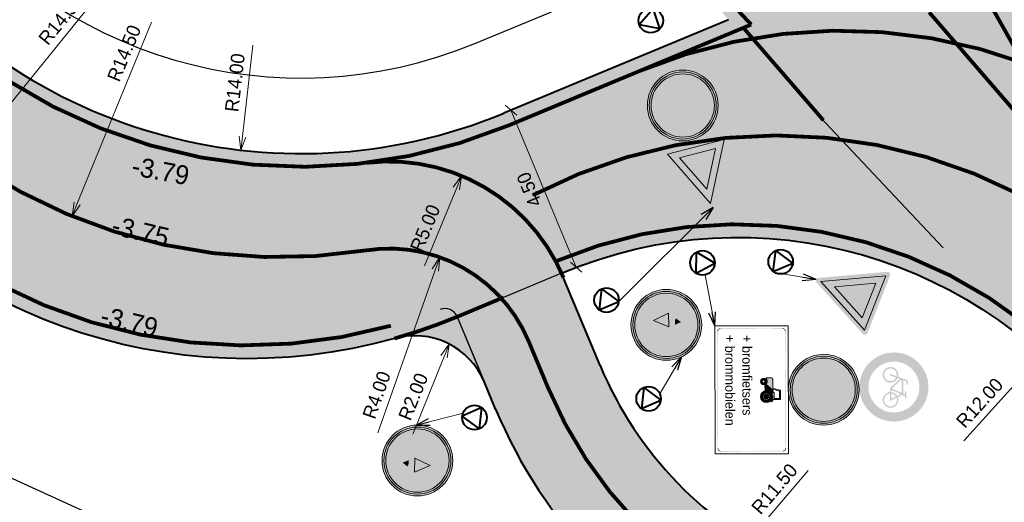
# Model space of a CAD drawing. Header units: metres. Extents: x 148316 to 148653, y 486436 to 486744.
# Tile 21 of 110: x 148431 to 148457, y 486532 to 486544. Entities that reach past the tile are written whole.
import ezdxf

# ---------------------------------------------------------------- set-up
doc = ezdxf.new("R2010")
doc.units = ezdxf.units.M
doc.header["$MEASUREMENT"] = 0
for name, pattern in [('0.30-2.70 (0.10)', [3, 0.3, -2.7]), ('1-1 (0.10)', [2, 1, -1]), ('assen', [2.5, 2, -0.5])]:
    doc.linetypes.add(name, pattern=pattern)
doc.layers.get('Defpoints').update_dxf_attribs({"color": 253, "lineweight": 13})
for name, color, linetype, lineweight in [('BWR-alg-assenplan', 92, 'assen', 30), ('BWR-nieuw-belijning-030-270 streep dik 100', 51, '0.30-2.70 (0.10)', 0), ('BWR-nieuw-belijning-1-1 streep dik 100', 51, '1-1 (0.10)', 0), ('BWR-nieuw-belijning-haaietanden-050-050', 51, 'Continuous', 0), ('BWR-nieuw-belijning-kantstreep dik 100', 51, 'Continuous', 0), ('BWR-nieuw-straatmeubilair', 7, 'Continuous', 40), ('Level 1', 7, 'Continuous', 0), ('N-WE-VW-VERKEERSTEKEN_BORD_B-S-100', 7, 'Continuous', 30), ('N-WE-VW-VERKEERSTEKEN_BORD_D-S-100', 7, 'Continuous', 30), ('N-WE-VW-VERKEERSTEKEN_BORD_G-S-100', 7, 'Continuous', 30), ('N-WE-VW-VERKEERSTEKEN_BORD_ONDERBORD-S-100', 7, 'Continuous', 30), ('WVB-dim-terr-maatvoering 018', 7, 'Continuous', 13), ('WVB-pen-dik 025', 1, 'Continuous', 30), ('WVB-pen-dik 035', 1, 'Continuous', 40), ('WVB-raster-20%', 254, 'Continuous', 30), ('WVB-tekst-dik 025', 1, 'Continuous', 30)]:
    doc.layers.add(name, color=color, linetype=linetype, lineweight=lineweight)
doc.layers.add('BWR-alg-raster boundary', color=151, linetype='Continuous', lineweight=13, plot=False)
doc.styles.add('1 200   0.18', font='WORKING.shx', dxfattribs={"height": 0.36})
doc.styles.add('1 200   0.25', font='WORKING.shx', dxfattribs={"height": 0.5})
doc.styles.add('1 500   0.25', font='WORKING.shx', dxfattribs={"height": 1.25})
doc.dimstyles.new('Note 1 200', dxfattribs={"dimtxt": 0.36, "dimasz": 0.36, "dimexe": 0.18, "dimexo": 0.0625, "dimgap": 0.18, "dimtad": 1, "dimzin": 0, "dimdsep": 46, "dimtxsty": '1 200   0.18', "dimblk": 'TerminatorOpen_0.5', "dimcen": 0, "dimclrd": 256, "dimclre": 256, "dimclrt": 1, "dimazin": 0, "dimtfac": 1, "dimtdec": 0, "dimtmove": 1, "dimatfit": 1, "dimldrblk": 'TerminatorOpen_0.5', "dimfxl": 0.18, "dimfxlon": 1, "dimfrac": 2, "dimtolj": 1, "dimtzin": 0, "dimlwd": -1, "dimlwe": -1, "dimarcsym": 0})
doc.dimstyles.new('TER 1 200', dxfattribs={"dimtxt": 0.36, "dimasz": 0.36, "dimexe": 0.18, "dimexo": 0.0625, "dimgap": 0.18, "dimtad": 1, "dimzin": 0, "dimdsep": 46, "dimtxsty": '1 200   0.18', "dimblk": 'TerminatorOpen_0.5', "dimcen": 0, "dimse1": 1, "dimse2": 1, "dimclrd": 256, "dimclre": 256, "dimclrt": 7, "dimazin": 0, "dimtfac": 1, "dimtdec": 0, "dimtmove": 1, "dimatfit": 1, "dimldrblk": 'TerminatorOpen_0.5', "dimfxl": 0.18, "dimfxlon": 1, "dimfrac": 2, "dimtolj": 1, "dimtzin": 0, "dimlwd": -1, "dimlwe": -1, "dimarcsym": 0})

# ---------------------------------------------------------------- blocks, each defined once
blk = doc.blocks.new('N-SVW-VERKEERSTEKEN_BORD_B06-SO')
at = {"linetype": 'Continuous', "true_color": 0xff0000}
for points in [[(-35.3, 31.3), (-2.7, -34, 0.284079), (0, -35.6), (0, -33.6, -0.284079), (-0.9, -33.1), (-33.5, 32.2, -0.557537), (-32.6, 33.6), (0, 33.6), (0, 35.6), (-32.6, 35.6, 0.557537)], [(0, -30.4), (-31, 31.6), (0, 31.6), (0, 24.6), (-19.7, 24.6), (0, -14.8)], [(0, -30.4), (0, -14.8), (19.7, 24.6), (0, 24.6), (0, 31.6), (31, 31.6)]]:
    blk.add_hatch(color=1, dxfattribs=at).paths.add_polyline_path(points)
at = {"linetype": 'Continuous'}
for points in [[(-0.9, -33.1, 0.284079), (0, -33.6), (0, -30.4), (-31, 31.6), (0, 31.6), (0, 33.6), (-32.6, 33.6, 0.557537), (-33.5, 32.2)], [(0, -30.4), (0, -33.6, 0.284079), (0.9, -33.1), (33.5, 32.2, 0.557537), (32.6, 33.6), (0, 33.6), (0, 31.6), (31, 31.6)], [(0, -14.8), (-19.7, 24.6), (19.7, 24.6)]]:
    blk.add_hatch(color=7, dxfattribs=at).paths.add_polyline_path(points)
at = {"linetype": 'Continuous', "true_color": 0xff0000, "extrusion": (0, 0, -1)}
blk.add_hatch(color=1, dxfattribs=at).paths.add_polyline_path([(0, 33.6), (-32.6, 33.6, 0.557537), (-33.5, 32.2), (-0.9, -33.1, 0.284079), (0, -33.6), (0, -35.6, -0.284079), (-2.7, -34), (-35.3, 31.3, -0.557537), (-32.6, 35.6), (0, 35.6)])
at = {"color": 7, "lineweight": 0}
for points in [[(-31, 31.6), (0, -30.4), (31, 31.6)], [(-19.7, 24.6), (0, -14.8), (19.7, 24.6)]]:
    blk.add_3dface(points, dxfattribs=at)
blk = doc.blocks.new('N-SVW-VERKEERSTEKEN_BORD_G11-SO_1')
at = {"linetype": 'Continuous', "true_color": 0x007dc8}
h = blk.add_hatch(color=152, dxfattribs=at)
edge = h.paths.add_edge_path()
edge.add_arc((0, 0), 33.5, 0, 360)
h.paths.add_polyline_path([(6.2, -6.2), (1.2, -6.2), (-11.4, 7.7), (-12.5, 4.5, -0.427471), (-7.8, -10.1, -0.4733), (-23.8, -13.2, -0.794265), (-14.5, 5.3), (-10.8, 16.1, -0.334348), (-7.2, 18.8), (-4, 18.8), (-4, 16.6), (-6.8, 16.6, 0.345861), (-8.5, 15.5), (-9.8, 12.2), (8.5, 12.2), (9.5, 14.4), (6.4, 14.4, -1), (6.4, 16.6), (14.5, 16.6), (14.5, 14.4), (11.9, 14.4), (10.2, 10.5), (13.1, 4.8, -0.318009), (25, 1.7, -0.476174), (21.9, -14.4, -0.529348)], flags=16)
for points in [[(33.6, 11.5), (35.5, 12.2, 0.577878), (-28.3, 24.6), (-26.8, 23.3, -0.577878)], [(-26.8, 23.3), (-28.3, 24.6, 0.180494), (-37.5, 0, 0.414214), (0, -37.5), (0, -35.5, -0.414214), (-35.5, 0, -0.180494)], [(37.5, 0, 0.083022), (35.5, 12.2), (33.6, 11.5, -0.083022), (35.5, 0, -0.414214), (0, -35.5), (0, -37.5, 0.414214)], [(-13.3, 2.4), (-16, -5.4, -1.053204), (-18.1, -4.7), (-15.3, 3.1, 0.479903), (-25.4, -5, 0.632638), (-11.7, -11.5, 0.542254)], [(1.5, -3.2), (-10.4, 10), (7.5, 10)], [(11.1, 3.9), (9, 8), (3.5, -3.9), (6.2, -3.9, -0.234167)], [(25.1, -6.3, 0.564261), (14.1, 2.8), (17.9, -4.6, -0.566151), (17, -6.2), (8.5, -6.2, 0.350134), (16, -13.4, 0.396488)], [(12.2, 1.8, 0.216058), (8.5, -3.9), (15.2, -3.9)]]:
    blk.add_hatch(color=152, dxfattribs=at).paths.add_polyline_path(points)
at = {"linetype": 'Continuous'}
for points in [[(-26.8, 23.3), (-25.3, 21.9, -0.577878), (31.7, 10.9), (33.6, 11.5, 0.577878)], [(33.6, 11.5), (31.7, 10.9, -0.083022), (33.5, 0, -0.414214), (0, -33.5), (0, -35.5, 0.414214), (35.5, 0, 0.083022)]]:
    blk.add_hatch(color=7, dxfattribs=at).paths.add_polyline_path(points)
at = {"linetype": 'Continuous', "extrusion": (0, 0, -1)}
blk.add_hatch(color=7, dxfattribs=at).paths.add_polyline_path([(33.5, 0, 0.180494), (25.3, 21.9), (26.8, 23.3, -0.180494), (35.5, 0, -0.414214), (0, -35.5), (0, -33.5, 0.414214)])
h = blk.add_hatch(color=7, dxfattribs=at)
h.paths.add_polyline_path([(-13.1, 4.8), (-10.2, 10.5), (-11.9, 14.4), (-14.5, 14.4), (-14.5, 16.6), (-6.4, 16.6, -1), (-6.4, 14.4), (-9.5, 14.4), (-8.5, 12.2), (9.8, 12.2), (8.5, 15.5, 0.345861), (6.8, 16.6), (4, 16.6), (4, 18.8), (7.2, 18.8, -0.334348), (10.8, 16.1), (14.5, 5.3, -0.794265), (23.8, -13.2, -0.4733), (7.8, -10.1, -0.427471), (12.5, 4.5), (11.4, 7.7), (-1.2, -6.2), (-6.2, -6.2, -0.529348), (-21.9, -14.4, -0.476174), (-25, 1.7, -0.318009)])
h.paths.add_polyline_path([(-1.5, -3.2), (-7.5, 10), (10.4, 10)], flags=16)
h.paths.add_polyline_path([(13.3, 2.4, 0.542254), (11.7, -11.5, 0.632638), (25.4, -5, 0.479903), (15.3, 3.1), (18.1, -4.7, -1.053204), (16, -5.4)], flags=16)
h.paths.add_polyline_path([(-6.2, -3.9), (-3.5, -3.9), (-9, 8), (-11.1, 3.9, -0.234167)], flags=16)
h.paths.add_polyline_path([(-12.2, 1.8), (-15.2, -3.9), (-8.5, -3.9, 0.216058)], flags=16)
h.paths.add_polyline_path([(-8.5, -6.2), (-17, -6.2, -0.566151), (-17.9, -4.6), (-14.1, 2.8, 0.564261), (-25.1, -6.3, 0.396488), (-16, -13.4, 0.350134)], flags=16)
at = {"color": 152, "lineweight": 0, "true_color": 0x007dc8}
blk.add_circle((0, 0), 37.5, dxfattribs=at)
at = {"color": 7, "lineweight": 0}
for radius in [35.5, 33.5]:
    blk.add_circle((0, 0), radius, dxfattribs=at)
blk.add_3dface([(7.5, 10), (-10.4, 10), (1.5, -3.2)], dxfattribs=at)
blk = doc.blocks.new('N-SVW-VERKEERSTEKEN_BORD_G12-SO')
at = {"linetype": 'Continuous', "true_color": 0x007dc8}
h = blk.add_hatch(color=152, dxfattribs=at)
edge = h.paths.add_edge_path()
edge.add_arc((0, 0), 33.5, 0, 360)
h.paths.add_polyline_path([(6.2, -6.2), (1.2, -6.2), (-11.4, 7.7), (-12.5, 4.5, -0.427471), (-7.8, -10.1, -0.4733), (-23.8, -13.2, -0.794265), (-14.5, 5.3), (-10.8, 16.1, -0.334348), (-7.2, 18.8), (-4, 18.8), (-4, 16.6), (-6.8, 16.6, 0.345861), (-8.5, 15.5), (-9.8, 12.2), (8.5, 12.2), (9.5, 14.4), (6.4, 14.4, -1), (6.4, 16.6), (14.5, 16.6), (14.5, 14.4), (11.9, 14.4), (10.2, 10.5), (13.1, 4.8, -0.318009), (25, 1.7, -0.476174), (21.9, -14.4, -0.529348)], flags=16)
for points in [[(33.6, 11.5), (35.5, 12.2, 0.577878), (-28.3, 24.6), (-26.8, 23.3, -0.577878)], [(-26.8, 23.3), (-28.3, 24.6, 0.180494), (-37.5, 0, 0.414214), (0, -37.5), (0, -35.5, -0.414214), (-35.5, 0, -0.180494)], [(37.5, 0, 0.083022), (35.5, 12.2), (33.6, 11.5, -0.083022), (35.5, 0, -0.414214), (0, -35.5), (0, -37.5, 0.414214)], [(-13.3, 2.4), (-16, -5.4, -1.053204), (-18.1, -4.7), (-15.3, 3.1, 0.479903), (-25.4, -5, 0.632638), (-11.7, -11.5, 0.542254)], [(1.5, -3.2), (-10.4, 10), (7.5, 10)], [(11.1, 3.9), (9, 8), (3.5, -3.9), (6.2, -3.9, -0.234167)], [(25.1, -6.3, 0.564261), (14.1, 2.8), (17.9, -4.6, -0.566151), (17, -6.2), (8.5, -6.2, 0.350134), (16, -13.4, 0.396488)], [(12.2, 1.8, 0.216058), (8.5, -3.9), (15.2, -3.9)]]:
    blk.add_hatch(color=152, dxfattribs=at).paths.add_polyline_path(points)
at = {"linetype": 'Continuous'}
for points in [[(-26.8, 23.3), (-25.3, 21.9, -0.577878), (31.7, 10.9), (33.6, 11.5, 0.577878)], [(-26.4, -20.6), (20.7, 26.3, 0.015098), (19.1, 27.5), (-27.6, -19, 0.015098)], [(33.6, 11.5), (31.7, 10.9, -0.083022), (33.5, 0, -0.414214), (0, -33.5), (0, -35.5, 0.414214), (35.5, 0, 0.083022)]]:
    blk.add_hatch(color=7, dxfattribs=at).paths.add_polyline_path(points)
at = {"linetype": 'Continuous', "extrusion": (0, 0, -1)}
for points in [[(33.5, 0, 0.180494), (25.3, 21.9), (26.8, 23.3, -0.180494), (35.5, 0, -0.414214), (0, -35.5), (0, -33.5, 0.414214)], [(-27.6, 19), (19.1, -27.5, 0.015098), (20.7, -26.3), (-26.4, 20.6, 0.015098)]]:
    blk.add_hatch(color=7, dxfattribs=at).paths.add_polyline_path(points)
at = {"linetype": 'Continuous', "true_color": 0xff0000}
blk.add_hatch(color=1, dxfattribs=at).paths.add_polyline_path([(20.7, 26.3), (-26.4, -20.6, 0.059916), (-20.7, -26.3), (26.4, 20.6, 0.059916)])
at = {"linetype": 'Continuous', "extrusion": (0, 0, -1)}
h = blk.add_hatch(color=7, dxfattribs=at)
h.paths.add_polyline_path([(-13.1, 4.8), (-10.2, 10.5), (-11.9, 14.4), (-14.5, 14.4), (-14.5, 16.6), (-6.4, 16.6, -1), (-6.4, 14.4), (-9.5, 14.4), (-8.5, 12.2), (9.8, 12.2), (8.5, 15.5, 0.345861), (6.8, 16.6), (4, 16.6), (4, 18.8), (7.2, 18.8, -0.334348), (10.8, 16.1), (14.5, 5.3, -0.794265), (23.8, -13.2, -0.4733), (7.8, -10.1, -0.427471), (12.5, 4.5), (11.4, 7.7), (-1.2, -6.2), (-6.2, -6.2, -0.529348), (-21.9, -14.4, -0.476174), (-25, 1.7, -0.318009)])
h.paths.add_polyline_path([(-1.5, -3.2), (-7.5, 10), (10.4, 10)], flags=16)
h.paths.add_polyline_path([(13.3, 2.4, 0.542254), (11.7, -11.5, 0.632638), (25.4, -5, 0.479903), (15.3, 3.1), (18.1, -4.7, -1.053204), (16, -5.4)], flags=16)
h.paths.add_polyline_path([(-6.2, -3.9), (-3.5, -3.9), (-9, 8), (-11.1, 3.9, -0.234167)], flags=16)
h.paths.add_polyline_path([(-12.2, 1.8), (-15.2, -3.9), (-8.5, -3.9, 0.216058)], flags=16)
h.paths.add_polyline_path([(-8.5, -6.2), (-17, -6.2, -0.566151), (-17.9, -4.6), (-14.1, 2.8, 0.564261), (-25.1, -6.3, 0.396488), (-16, -13.4, 0.350134)], flags=16)
at = {"color": 152, "lineweight": 0, "true_color": 0x007dc8}
blk.add_circle((0, 0), 37.5, dxfattribs=at)
at = {"color": 7, "lineweight": 0}
for radius in [35.5, 33.5]:
    blk.add_circle((0, 0), radius, dxfattribs=at)
blk.add_3dface([(7.5, 10), (-10.4, 10), (1.5, -3.2)], dxfattribs=at)
blk = doc.blocks.new('TerminatorOpen_0.5')
at = {"color": 0, "linetype": 'ByBlock', "lineweight": -2}
for q in [(-1, 0.25), (-1, 0), (-1, -0.25)]:
    blk.add_line((0, 0), q, dxfattribs=at)
blk = doc.blocks.new('*D77')
at = {"layer": 'Defpoints', "color": 0, "lineweight": 40, "transparency": 16777216}
for p in [(148454.413, 486556.089), (148411.613, 486530.24)]:
    blk.add_point(p, dxfattribs=at)
at = {"layer": 'WVB-dim-terr-maatvoering 018', "transparency": 16777216}
blk.add_line((148451.901, 486554.572), (148454.105, 486555.903), dxfattribs=at)
at = {"layer": 'WVB-dim-terr-maatvoering 018', "transparency": 16777216, "xscale": 0.36, "yscale": 0.36, "zscale": 0.36, "rotation": 31.12999339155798}
blk.add_blockref('TerminatorOpen_0.5', (148454.413, 486556.089), dxfattribs=at)
at = {"layer": 'WVB-dim-terr-maatvoering 018', "color": 7, "transparency": 16777216, "insert": (148452.662, 486555.452), "char_height": 0.36, "attachment_point": 5, "rotation": 31.13, "style": '1 200   0.18'}
blk.add_mtext('\\A1;\\C7;R50.00', dxfattribs=at)
blk = doc.blocks.new('_Oblique_0.5')
at = {"color": 0, "linetype": 'ByBlock', "lineweight": -2}
for p, q in [((0, 0), (-1, 0)), ((0.5, 0.25), (-0.5, -0.25))]:
    blk.add_line(p, q, dxfattribs=at)
blk = doc.blocks.new('*D79')
at = {"layer": 'Defpoints', "color": 0, "lineweight": 40, "transparency": 16777216}
for p in [(148443.904, 486542.032), (148444.282, 486542.189), (148446.008, 486538.034)]:
    blk.add_point(p, dxfattribs=at)
at = {"layer": 'WVB-dim-terr-maatvoering 018', "transparency": 16777216}
for p, q in [((148444.07, 486542.101), (148443.738, 486541.963)), ((148445.492, 486538.209), (148444.042, 486541.7)), ((148445.796, 486537.945), (148445.464, 486537.807))]:
    blk.add_line(p, q, dxfattribs=at)
at = {"layer": 'WVB-dim-terr-maatvoering 018', "transparency": 16777216, "xscale": 0.36, "yscale": 0.36, "zscale": 0.36}
for p, rotation in [((148443.904, 486542.032), 112.5558135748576), ((148445.63, 486537.876), 292.5558135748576)]:
    blk.add_blockref('_Oblique_0.5', p, dxfattribs=dict(at, rotation=rotation))
at = {"layer": 'WVB-dim-terr-maatvoering 018', "color": 7, "transparency": 16777216, "insert": (148444.388, 486539.929), "char_height": 0.36, "attachment_point": 5, "rotation": 112.5558, "style": '1 200   0.18'}
blk.add_mtext('\\A1;\\C7;4.50', dxfattribs=at)
blk = doc.blocks.new('*D80')
at = {"layer": 'Defpoints', "color": 0, "lineweight": 40, "transparency": 16777216}
for p in [(148456.674, 486538.243), (148449.215, 486529.489)]:
    blk.add_point(p, dxfattribs=at)
at = {"layer": 'WVB-dim-terr-maatvoering 018', "transparency": 16777216}
blk.add_line((148451.777, 486532.495), (148449.449, 486529.763), dxfattribs=at)
at = {"layer": 'WVB-dim-terr-maatvoering 018', "transparency": 16777216, "xscale": 0.36, "yscale": 0.36, "zscale": 0.36, "rotation": 229.5679309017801}
blk.add_blockref('TerminatorOpen_0.5', (148449.215, 486529.489), dxfattribs=at)
at = {"layer": 'WVB-dim-terr-maatvoering 018', "color": 7, "transparency": 16777216, "insert": (148450.886, 486532.005), "char_height": 0.36, "attachment_point": 5, "rotation": 49.5679, "style": '1 200   0.18'}
blk.add_mtext('\\A1;\\C7;R11.50', dxfattribs=at)
blk = doc.blocks.new('RVVBOR')
at = {"layer": 'BWR-nieuw-straatmeubilair'}
for p, q in [((0, 0.325), (-0.281, -0.163)), ((0, 0.325), (0.282, -0.163)), ((-0.281, -0.163), (0.282, -0.163))]:
    blk.add_line(p, q, dxfattribs=at)
blk.add_circle((0, 0), 0.325, dxfattribs=at)
blk = doc.blocks.new('*D103')
at = {"layer": 'Defpoints', "color": 0, "lineweight": 40, "transparency": 16777216}
for p in [(148436.916, 486549.952), (148427.788, 486538.686)]:
    blk.add_point(p, dxfattribs=at)
at = {"layer": 'WVB-dim-terr-maatvoering 018', "transparency": 16777216}
blk.add_line((148432.919, 486545.019), (148428.015, 486538.965), dxfattribs=at)
at = {"layer": 'WVB-dim-terr-maatvoering 018', "transparency": 16777216, "xscale": 0.36, "yscale": 0.36, "zscale": 0.36, "rotation": 230.9869110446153}
blk.add_blockref('TerminatorOpen_0.5', (148427.788, 486538.686), dxfattribs=at)
at = {"layer": 'WVB-dim-terr-maatvoering 018', "color": 7, "transparency": 16777216, "insert": (148431.985, 486544.439), "char_height": 0.36, "attachment_point": 5, "rotation": 50.9869, "style": '1 200   0.18'}
blk.add_mtext('\\A1;\\C7;R14.50', dxfattribs=at)
blk = doc.blocks.new('*D104')
at = {"layer": 'Defpoints', "color": 0, "lineweight": 40, "transparency": 16777216}
for p in [(148437.779, 486552.638), (148432.272, 486539.225)]:
    blk.add_point(p, dxfattribs=at)
at = {"layer": 'WVB-dim-terr-maatvoering 018', "transparency": 16777216}
blk.add_line((148434.382, 486544.363), (148432.409, 486539.558), dxfattribs=at)
at = {"layer": 'WVB-dim-terr-maatvoering 018', "transparency": 16777216, "xscale": 0.36, "yscale": 0.36, "zscale": 0.36, "rotation": 247.6790911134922}
blk.add_blockref('TerminatorOpen_0.5', (148432.272, 486539.225), dxfattribs=at)
at = {"layer": 'WVB-dim-terr-maatvoering 018', "color": 7, "transparency": 16777216, "insert": (148433.654, 486543.539), "char_height": 0.36, "attachment_point": 5, "rotation": 67.6791, "style": '1 200   0.18'}
blk.add_mtext('\\A1;\\C7;R14.50', dxfattribs=at)
blk = doc.blocks.new('*D105')
at = {"layer": 'Defpoints', "color": 0, "lineweight": 40, "transparency": 16777216}
for p in [(148438.342, 486554.882), (148436.746, 486540.973)]:
    blk.add_point(p, dxfattribs=at)
at = {"layer": 'WVB-dim-terr-maatvoering 018', "transparency": 16777216}
blk.add_line((148437.065, 486543.749), (148436.787, 486541.331), dxfattribs=at)
at = {"layer": 'WVB-dim-terr-maatvoering 018', "transparency": 16777216, "xscale": 0.36, "yscale": 0.36, "zscale": 0.36, "rotation": 263.4537389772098}
blk.add_blockref('TerminatorOpen_0.5', (148436.746, 486540.973), dxfattribs=at)
at = {"layer": 'WVB-dim-terr-maatvoering 018', "color": 7, "transparency": 16777216, "insert": (148436.589, 486542.76), "char_height": 0.36, "attachment_point": 5, "rotation": 83.4537, "style": '1 200   0.18'}
blk.add_mtext('\\A1;\\C7;R14.00', dxfattribs=at)
blk = doc.blocks.new('*D106')
at = {"layer": 'Defpoints', "color": 0, "lineweight": 40, "transparency": 16777216}
for p in [(148442.266, 486535.839), (148441.516, 486533.985)]:
    blk.add_point(p, dxfattribs=at)
at = {"layer": 'WVB-dim-terr-maatvoering 018', "transparency": 16777216}
blk.add_line((148441.301, 486533.453), (148442.131, 486535.506), dxfattribs=at)
at = {"layer": 'WVB-dim-terr-maatvoering 018', "transparency": 16777216, "xscale": 0.36, "yscale": 0.36, "zscale": 0.36, "rotation": 67.9771273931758}
blk.add_blockref('TerminatorOpen_0.5', (148442.266, 486535.839), dxfattribs=at)
at = {"layer": 'WVB-dim-terr-maatvoering 018', "color": 7, "transparency": 16777216, "insert": (148441.315, 486534.447), "char_height": 0.36, "attachment_point": 5, "rotation": 67.9771, "style": '1 200   0.18'}
blk.add_mtext('\\A1;\\C7;R2.00', dxfattribs=at)
blk = doc.blocks.new('*D107')
at = {"layer": 'Defpoints', "color": 0, "lineweight": 40, "transparency": 16777216}
for p in [(148442.019, 486538.138), (148440.683, 486534.368)]:
    blk.add_point(p, dxfattribs=at)
at = {"layer": 'WVB-dim-terr-maatvoering 018', "transparency": 16777216}
blk.add_line((148440.372, 486533.489), (148441.899, 486537.798), dxfattribs=at)
at = {"layer": 'WVB-dim-terr-maatvoering 018', "transparency": 16777216, "xscale": 0.36, "yscale": 0.36, "zscale": 0.36, "rotation": 70.4852472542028}
blk.add_blockref('TerminatorOpen_0.5', (148442.019, 486538.138), dxfattribs=at)
at = {"layer": 'WVB-dim-terr-maatvoering 018', "color": 7, "transparency": 16777216, "insert": (148440.345, 486534.491), "char_height": 0.36, "attachment_point": 5, "rotation": 70.4852, "style": '1 200   0.18'}
blk.add_mtext('\\A1;\\C7;R4.00', dxfattribs=at)
blk = doc.blocks.new('*D108')
at = {"layer": 'Defpoints', "color": 0, "lineweight": 40, "transparency": 16777216}
for p in [(148442.594, 486540.292), (148440.68, 486535.673)]:
    blk.add_point(p, dxfattribs=at)
at = {"layer": 'WVB-dim-terr-maatvoering 018', "transparency": 16777216}
blk.add_line((148441.609, 486537.914), (148442.457, 486539.96), dxfattribs=at)
at = {"layer": 'WVB-dim-terr-maatvoering 018', "transparency": 16777216, "xscale": 0.36, "yscale": 0.36, "zscale": 0.36, "rotation": 67.48436649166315}
blk.add_blockref('TerminatorOpen_0.5', (148442.594, 486540.292), dxfattribs=at)
at = {"layer": 'WVB-dim-terr-maatvoering 018', "color": 7, "transparency": 16777216, "insert": (148441.631, 486538.909), "char_height": 0.36, "attachment_point": 5, "rotation": 67.4844, "style": '1 200   0.18'}
blk.add_mtext('\\A1;\\C7;R5.00', dxfattribs=at)
blk = doc.blocks.new('*D109')
at = {"layer": 'Defpoints', "color": 0, "lineweight": 40, "transparency": 16777216}
for p in [(148457.964, 486535.559), (148449.912, 486526.661)]:
    blk.add_point(p, dxfattribs=at)
at = {"layer": 'WVB-dim-terr-maatvoering 018', "transparency": 16777216}
blk.add_line((148455.899, 486533.277), (148457.722, 486535.292), dxfattribs=at)
at = {"layer": 'WVB-dim-terr-maatvoering 018', "transparency": 16777216, "xscale": 0.36, "yscale": 0.36, "zscale": 0.36, "rotation": 47.85766795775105}
blk.add_blockref('TerminatorOpen_0.5', (148457.964, 486535.559), dxfattribs=at)
at = {"layer": 'WVB-dim-terr-maatvoering 018', "color": 7, "transparency": 16777216, "insert": (148456.322, 486534.281), "char_height": 0.36, "attachment_point": 5, "rotation": 47.8577, "style": '1 200   0.18'}
blk.add_mtext('\\A1;\\C7;R12.00', dxfattribs=at)
blk = doc.blocks.new('N-SVW-VERKEERSTEKEN_BORD_D05R-SO')
at = {"linetype": 'Continuous', "true_color": 0x007dc8}
for points in [[(0, 14.7), (0, 33.5, 0.414322), (-33.5, 0, 0.414105), (0, -33.5), (0, 7.8, 0.396827), (-6.6, 0.8), (-6.6, -25.9), (-13.5, -25.9), (-13.5, 0.8, -0.40617)], [(33.6, 11.5), (35.5, 12.2, 0.577878), (-28.3, 24.6), (-26.8, 23.3, -0.577878)], [(0, 33.5), (0, 14.7, -0.006885), (0.4, 14.7), (7.4, 14.7), (5.3, 23.4, -0.706238), (7.5, 25), (25.6, 12.4, -0.524066), (25.6, 10.1), (7.5, -2.4, -0.667304), (5.3, -0.9), (7.4, 7.8), (0.4, 7.8, 0.013808), (0, 7.8), (0, -33.5, 0.414322), (33.5, 0, 0.414105)], [(-26.8, 23.3), (-28.3, 24.6, 0.180494), (-37.5, 0, 0.414214), (0, -37.5), (0, -35.5, -0.414214), (-35.5, 0, -0.180494)], [(37.5, 0, 0.083022), (35.5, 12.2), (33.6, 11.5, -0.083022), (35.5, 0, -0.414214), (0, -35.5), (0, -37.5, 0.414214)]]:
    blk.add_hatch(color=152, dxfattribs=at).paths.add_polyline_path(points)
at = {"linetype": 'Continuous'}
for points in [[(-26.8, 23.3), (-25.3, 21.9, -0.577878), (31.7, 10.9), (33.6, 11.5, 0.577878)], [(25.6, 10.1, 0.524066), (25.6, 12.4), (7.5, 25, 0.706238), (5.3, 23.4), (7.4, 14.7), (0.4, 14.7, 0.414214), (-13.5, 0.8), (-13.5, -25.9), (-6.6, -25.9), (-6.6, 0.8, -0.412897), (0.4, 7.8), (7.4, 7.8), (5.3, -0.9, 0.667304), (7.5, -2.4)], [(33.6, 11.5), (31.7, 10.9, -0.083022), (33.5, 0, -0.414214), (0, -33.5), (0, -35.5, 0.414214), (35.5, 0, 0.083022)]]:
    blk.add_hatch(color=7, dxfattribs=at).paths.add_polyline_path(points)
at = {"linetype": 'Continuous', "extrusion": (0, 0, -1)}
blk.add_hatch(color=7, dxfattribs=at).paths.add_polyline_path([(33.5, 0, 0.180494), (25.3, 21.9), (26.8, 23.3, -0.180494), (35.5, 0, -0.414214), (0, -35.5), (0, -33.5, 0.414214)])
at = {"color": 152, "lineweight": 0, "true_color": 0x007dc8}
blk.add_circle((0, 0), 37.5, dxfattribs=at)
at = {"color": 7, "lineweight": 0}
for radius in [35.5, 33.5]:
    blk.add_circle((0, 0), radius, dxfattribs=at)
blk = doc.blocks.new('*U111')
at = {"layer": 'N-WE-VW-VERKEERSTEKEN_BORD_B-S-100', "xscale": 0.025, "yscale": 0.025, "zscale": 0.025, "rotation": 14.71310804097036}
blk.add_blockref('N-SVW-VERKEERSTEKEN_BORD_B06-SO', (0.31, -0.967), dxfattribs=at)
at = {"layer": 'N-WE-VW-VERKEERSTEKEN_BORD_D-S-100', "xscale": 0.025, "yscale": -0.025, "zscale": 0.025, "rotation": 196.3710852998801}
blk.add_blockref('N-SVW-VERKEERSTEKEN_BORD_D05R-SO', (-0.236, 0.891), dxfattribs=at)
blk = doc.blocks.new('*U113')
at = {"layer": 'Level 1', "linetype": 'Continuous', "lineweight": 0, "extrusion": (0, 0, -1)}
h = blk.add_hatch(color=7, dxfattribs=at)
h.paths.add_polyline_path([(-0.105, -0.267), (-0.225, -0.207), (-0.291, -0.24), (-0.291, -0.297), (-0.33, -0.297), (-0.33, -0.135), (-0.33, -0.134, -0.414184), (-0.311, -0.115, -0.414214), (-0.292, -0.134), (-0.291, -0.135), (-0.291, -0.195), (-0.246, -0.174), (-0.246, -0.015), (-0.245, 0.183), (-0.32, 0.156), (-0.335, 0.138), (-0.335, 0.063), (-0.371, 0.064), (-0.371, 0.151), (-0.341, 0.189), (-0.11, 0.27), (-0.111, 0.271, -21.690683), (-0.098, 0.235), (-0.098, 0.234), (-0.164, 0.21), (-0.026, 0.09), (0.031, 0.039), (0.102, -0.027), (0.103, -0.027, -0.214845), (0.11, -0.041), (0.108, -0.042), (0.108, -0.063), (0.108, -0.135), (0.11, -0.134, -2.975273)])
h.paths.add_polyline_path([(-0.207, -0.156), (-0.207, 0.003), (-0.206, 0.195), (-0.065, 0.072), (0.015, 0), (0.054, -0.036), (0.036, -0.045), (-0.009, -0.066)], flags=16)
h.paths.add_polyline_path([(-0.074, 0.285), (0.082, 0.342), (0.083, 0.341, -0.44504), (0.11, 0.331, -0.444968), (0.097, 0.306), (-0.059, 0.249), (-0.06, 0.249, 17.540033), (-0.073, 0.285)], is_closed=False, flags=16)
h.paths.add_polyline_path([(-0.07, -0.285, 2.87178), (0.11, -0.174), (0.108, -0.174), (0.108, -0.342), (0.109, -0.343, -0.555526), (0.081, -0.36)], flags=16)
h.paths.add_polyline_path([(-0.054, -0.252), (0.072, -0.312), (0.072, -0.174), (0.071, -0.174, 0.225113), (-0.053, -0.251)], is_closed=False, flags=16)
h.paths.add_polyline_path([(-0.089, -0.233, -0.236565), (0.071, -0.134), (0.072, -0.135), (0.072, -0.072), (-0.027, -0.117), (-0.18, -0.189), (-0.09, -0.234)], is_closed=False, flags=16)
at = {"layer": 'N-WE-VW-VERKEERSTEKEN_BORD_B-S-100', "linetype": 'Continuous', "lineweight": 0, "true_color": 0xff0000}
h = blk.add_hatch(color=1, dxfattribs=at)
edge = h.paths.add_edge_path()
edge.add_arc((0, 0), 0.915, 0, 360)
edge = h.paths.add_edge_path(flags=16)
edge.add_arc((0, 0), 0.676, 0, 360)
blk = doc.blocks.new('*U112')
at = {"layer": 'Level 1', "linetype": 'Continuous', "lineweight": 0, "extrusion": (0, 0, -1)}
for points in [[(2.753, 1.542), (2.769, 1.541), (2.768, 1.541, 0.414214), (2.682, 1.628), (2.683, 1.628), (2.683, 1.612), (2.682, 1.612, -0.414214)], [(1.038, 1.618), (1.037, 1.633, 0.414214), (0.951, 1.547), (0.952, 1.548), (0.968, 1.548), (0.966, 1.547, -0.414214)], [(1.294, 0.014), (1.118, -0.031), (1.118, -0.227), (1.26, -0.228), (1.26, -0.077), (1.313, -0.103, 0.31582), (1.342, -0.297), (1.325, -0.314), (1.277, -0.257), (1.086, -0.256), (1.087, -0.005), (1.116, -0.005), (1.294, 0.046), (1.295, 0.28, -0.418564), (1.332, 0.316), (1.472, 0.316), (1.472, 0.293, 0.399464), (1.464, 0.157)]]:
    blk.add_hatch(color=7, dxfattribs=at).paths.add_polyline_path(points)
at = {"layer": 'Level 1', "linetype": 'Continuous', "lineweight": 0}
for points in [[(-1.476, 0.168), (-1.511, 0.198, -0.220393), (-1.539, 0.185, -1), (-1.539, 0.257), (-1.539, 0.303, 1), (-1.539, 0.138, 0.220393)], [(-1.476, 0.168, 0.638816), (-1.539, 0.303), (-1.539, 0.257, -0.638816), (-1.511, 0.198)], [(-1.313, -0.103), (-1.26, -0.077), (-1.294, -0.04), (-1.294, 0.014), (-1.464, 0.157, -0.118075), (-1.501, 0.13), (-1.5, -0.013, -0.340411)], [(-1.465, -0.334), (-1.465, -0.27, -1), (-1.465, -0.09, -0.284928), (-1.385, -0.139), (-1.327, -0.11, 0.284928), (-1.466, -0.025, 1)], [(-1.327, -0.11), (-1.385, -0.139, -0.556508), (-1.465, -0.27), (-1.465, -0.334, 0.556508)]]:
    blk.add_hatch(color=7, dxfattribs=at).paths.add_polyline_path(points)
h = blk.add_hatch(color=7, dxfattribs=at)
edge = h.paths.add_edge_path()
edge.add_arc((-1.465, -0.18), 0.0616, 0, 360)
at = {"layer": 'Level 1', "linetype": 'Continuous', "lineweight": 0, "extrusion": (0, 0, -1)}
for points in [[(2.672, -1.618), (2.672, -1.634), (2.67, -1.635, 0.414214), (2.757, -1.548), (2.758, -1.548), (2.741, -1.548, -0.414214), (2.67, -1.619)], [(0.957, -1.542), (0.941, -1.541), (0.94, -1.542, 0.414214), (1.026, -1.629), (1.026, -1.628), (1.026, -1.612), (1.026, -1.613, -0.414214), (0.956, -1.542)]]:
    blk.add_hatch(color=7, dxfattribs=at).paths.add_polyline_path(points, is_closed=False)
at = {"layer": 'Level 1', "color": 7, "linetype": 'Continuous', "lineweight": 0, "flags": 128}
blk.add_lwpolyline([(-2.831, 1.691), (-0.888, 1.698), (-0.876, -1.691), (-2.819, -1.698)], close=True, dxfattribs=at)
at = {"layer": 'Level 1', "color": 7, "linetype": 'Continuous', "lineweight": 0}
for points in [[(-2.685, 1.628), (-1.038, 1.634), (-2.679, 1.612), (-1.038, 1.618)], [(-2.758, -1.548), (-2.769, 1.541), (-2.742, -1.548), (-2.753, 1.542)]]:
    blk.add_solid(points, dxfattribs=at)
at = {"layer": 'Level 1', "color": 7, "linetype": 'Continuous', "lineweight": 0, "extrusion": (0, 0, -1)}
for points in [[(0.952, 1.548), (0.941, -1.541), (0.968, 1.548), (0.957, -1.542)], [(1.026, -1.628), (2.672, -1.634), (1.026, -1.612), (2.672, -1.618)]]:
    blk.add_solid(points, dxfattribs=at)
at = {"layer": 'N-WE-VW-VERKEERSTEKEN_BORD_ONDERBORD-S-100', "color": 250, "lineweight": 0, "true_color": 0x191919, "flags": 128}
blk.add_lwpolyline([(-1.5, -0.013, -0.735281), (-1.342, -0.297), (-1.325, -0.314), (-1.277, -0.257), (-1.086, -0.256), (-1.087, -0.005), (-1.116, -0.005), (-1.294, 0.046), (-1.295, 0.28, 0.409877), (-1.331, 0.316), (-1.472, 0.316), (-1.472, 0.293, -0.543158), (-1.501, 0.13)], format="xyb", close=True, dxfattribs=at)
blk.add_lwpolyline([(-1.294, 0.014), (-1.118, -0.031), (-1.118, -0.227), (-1.26, -0.228), (-1.26, -0.077), (-1.294, -0.04)], close=True, dxfattribs=at)
at = {"layer": 'N-WE-VW-VERKEERSTEKEN_BORD_ONDERBORD-S-100', "color": 250, "lineweight": 0, "true_color": 0x191919}
for centre, radius in [((-1.539, 0.221), 0.0822), ((-1.539, 0.221), 0.0359), ((-1.465, -0.18), 0.155), ((-1.465, -0.18), 0.09), ((-1.465, -0.18), 0.0616)]:
    blk.add_circle(centre, radius, dxfattribs=at)
at = {"layer": 'Level 1', "color": 7, "linetype": 'Continuous', "lineweight": 0}
blk.add_blockref('*U113', (1.916, 0.075), dxfattribs=at)
at = {"layer": 'N-WE-VW-VERKEERSTEKEN_BORD_D-S-100', "xscale": 0.025, "yscale": 0.025, "zscale": 0.025, "rotation": 269.9999999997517}
blk.add_blockref('N-SVW-VERKEERSTEKEN_BORD_D05R-SO', (0.055, 0.003), dxfattribs=at)
at = {"layer": 'WVB-dim-terr-maatvoering 018', "linetype": 'Continuous', "char_height": 0.25, "attachment_point": 4, "rotation": 270.2019, "line_spacing_factor": 0.6, "style": '1 500   0.25'}
for s, insert in [('+ brommobielen', (-2.434, 1.456)), ('+ bromfietsers', (-1.98, 1.45))]:
    blk.add_mtext(s, dxfattribs=dict(at, insert=insert))

msp = doc.modelspace()

# ---------------------------------------------------------------- hatches: boundary and pattern name
at = {"layer": 'WVB-raster-20%', "linetype": 'Continuous'}
h = msp.add_hatch(color=256, dxfattribs=at)
h.paths.add_polyline_path([(148485.248, 486494.021), (148490.587, 486497.821, 0.030294), (148474.48, 486523.909), (148466.48, 486535.266, -0.024922), (148463.817, 486539.477), (148455.152, 486554.824, 0.02492), (148452.49, 486559.034), (148447.955, 486565.488, -0.226941), (148446.256, 486575.707, 0.040806), (148446.774, 486578.262, -0.05017), (148447.425, 486581.193), (148424.83, 486565.13, -0.034377), (148426.441, 486564.782, 0.037758), (148428.803, 486564.288, -0.200125), (148438.79, 486558.496), (148443.102, 486552.391, 0.024922), (148446.17, 486548.467), (148449.667, 486544.426), (148443.713, 486541.953, -0.35161), (148426.884, 486546.838), (148415.726, 486562.733), (148412.047, 486560.142), (148425.048, 486541.621, 0.352097), (148442.501, 486536.571), (148445.29, 486537.735, -0.351633), (148459.723, 486533.572), (148469.166, 486520.165, -0.031129)])
h.paths.add_polyline_path([(148441.898, 486567.124), (148450.11, 486555.467, -0.024922), (148450.908, 486554.203), (148453.036, 486550.436, -0.904988), (148451.409, 486549.29), (148448.577, 486552.562, -0.024922), (148447.657, 486553.739), (148439.445, 486565.396, -0.422856), (148439.711, 486566.806, 0.014709), (148440.481, 486567.348, -0.422856)], flags=16)
msp.add_hatch(color=256, dxfattribs=at).paths.add_polyline_path([(148483.143, 486492.654, 0.03563), (148464.689, 486522.118, 0.129036), (148459.572, 486526.285), (148451.355, 486530.021, -0.189386), (148446.265, 486535.272), (148445.245, 486537.716), (148442.501, 486536.571, -0.000453), (148442.477, 486536.561), (148443.497, 486534.117, 0.189386), (148450.113, 486527.29), (148458.33, 486523.554, -0.129036), (148462.267, 486520.348, -0.03563), (148480.494, 486491.246), (148480.729, 486490.805), (148483.194, 486492.559)])
at = {"layer": 'WVB-raster-20%', "linetype": 'Continuous', "extrusion": (0, 0, -1)}
msp.add_hatch(color=256, dxfattribs=at).paths.add_polyline_path([(-148442.477, 486536.561), (-148443.199, 486534.83, -0.378597), (-148440.815, 486535.986, -0.019319), (-148441.882, 486536.329, -0.00138), (-148441.957, 486536.357, -0.009629)])

# ---------------------------------------------------------------- linework, layer by layer
at = {"layer": 'BWR-alg-assenplan'}
msp.add_line((148444.881, 486534.694), (148444.497, 486535.614), dxfattribs=at)
for centre, radius, start, end in [((148437.779, 486552.638), 14.5, 215.067, 279.0307), ((148440.683, 486534.368), 4, 22.6551, 99.0307), ((148455.494, 486539.124), 11.5, 202.6551, 245.5512)]:
    msp.add_arc(centre, radius, start, end, dxfattribs=at)
at = {"layer": 'BWR-alg-raster boundary', "ltscale": 0.1}
msp.add_line((148442.501, 486536.571), (148445.29, 486537.735), dxfattribs=at)
at = {"layer": 'BWR-nieuw-belijning-030-270 streep dik 100', "color": 7, "linetype": '0.30-2.70 (0.10)', "const_width": 0.1, "flags": 128}
msp.add_lwpolyline([(148444.374, 486535.908), (148444.881, 486534.694)], dxfattribs=at)
at = {"layer": 'BWR-nieuw-belijning-030-270 streep dik 100', "color": 7, "linetype": '0.30-2.70 (0.10)', "flags": 128}
msp.add_lwpolyline([(148481.961, 486491.682, 0.1, 0.1, 0), (148481.819, 486491.95, 0.1, 0.1, 0.03563), (148463.478, 486521.233, 0.1, 0.1, 0.129036), (148458.951, 486524.919, 0.1, 0.1, 0), (148450.734, 486528.655, 0.1, 0.1, -0.189386), (148444.881, 486534.694, 0, 0, 0)], format="xyseb", dxfattribs=at)
at = {"layer": 'BWR-nieuw-belijning-1-1 streep dik 100', "color": 7, "linetype": '1-1 (0.10)', "flags": 128}
msp.add_lwpolyline([(148456.337, 486545.301, 0.1, 0.1, 0), (148459.978, 486538.853, 0.1, 0.1, 0), (148454.984, 486544.623, 0.1, 0.1, 0)], format="xyseb", dxfattribs=at)
at = {"layer": 'BWR-nieuw-belijning-1-1 streep dik 100', "color": 7, "linetype": '1-1 (0.10)', "const_width": 0.1, "flags": 128}
for points in [[(148447.304, 486543.066, -0.367633), (148464.571, 486537.517)], [(148462.392, 486535.425, 0.375659), (148444.479, 486539.779)], [(148440.076, 486540.637, -0.335967), (148445.294, 486537.599)], [(148444.374, 486535.908, 0.346162), (148440.055, 486538.318)]]:
    msp.add_lwpolyline(points, format="xyb", dxfattribs=at)
msp.add_lwpolyline([(148452.18, 486541.765), (148450.063, 486544.211)], dxfattribs=at)
at = {"layer": 'BWR-nieuw-belijning-haaietanden-050-050', "color": 7}
for p, q in [((148452.091, 486541.851), (148455.352, 486538.388)), ((148443.591, 486537.031), (148445.026, 486537.63))]:
    msp.add_line(p, q, dxfattribs=at)
at = {"layer": 'BWR-nieuw-belijning-kantstreep dik 100', "color": 7, "const_width": 0.1, "flags": 128}
for points in [[(148443.847, 486541.629, -0.35161), (148426.597, 486546.637)], [(148425.911, 486544.307, 0.286574), (148440.055, 486538.318)], [(148440.721, 486536.324, -0.317863), (148425.334, 486541.823)], [(148445.089, 486538.03, -0.353261), (148460.009, 486533.773)], [(148442.501, 486536.571, -0.030788), (148440.815, 486535.986)]]:
    msp.add_lwpolyline(points, format="xyb", dxfattribs=at)
for points in [[(148450.269, 486544.297), (148449.932, 486544.655)], [(148450.269, 486544.297), (148443.847, 486541.629)], [(148442.477, 486536.561), (148443.705, 486537.074)]]:
    msp.add_lwpolyline(points, dxfattribs=at)
at = {"layer": 'WVB-pen-dik 025', "lineweight": 30}
msp.add_line((148458.423, 486519.667), (148420.168, 486537.06), dxfattribs=at)
at = {"layer": 'WVB-pen-dik 025', "lineweight": 30, "flags": 128}
msp.add_lwpolyline([(148444.658, 486547.158, -0.024922), (148441.467, 486551.239), (148441.469, 486551.237), (148437.177, 486557.312, 0.199447), (148428.542, 486562.305, -0.037758), (148425.885, 486562.861, 0.190399), (148418.569, 486562.165), (148428.521, 486547.987, 0.35161), (148442.945, 486543.8), (148446.343, 486545.211)], format="xyb", close=True, dxfattribs=at)
at = {"layer": 'WVB-pen-dik 035', "ltscale": 0.1}
for p, q in [((148449.667, 486544.426), (148443.713, 486541.953)), ((148446.265, 486535.272), (148445.245, 486537.716)), ((148443.497, 486534.117), (148443.199, 486534.83))]:
    msp.add_line(p, q, dxfattribs=at)
for centre, radius, start, end in [((148438.342, 486554.882), 14, 215.067, 292.5558), ((148441.353, 486534.06), 2, 22.6551, 105.6011), ((148455.494, 486539.124), 10, 202.6551, 245.5512), ((148455.494, 486539.124), 13, 202.6551, 245.5512)]:
    msp.add_arc(centre, radius, start, end, dxfattribs=at)
at = {"layer": 'WVB-pen-dik 035', "ltscale": 0.1, "extrusion": (0, 0, -1)}
for centre, radius, start, end in [((-148436.916, 486549.952), 14.5, 254.3989, 324.933), ((-148449.912, 486526.661), 12, 67.1121, 144.8383)]:
    msp.add_arc(centre, radius, start, end, dxfattribs=at)
at = {"layer": 'WVB-raster-20%', "linetype": 'Continuous', "flags": 128}
for points in [[(148483.143, 486492.654, 0.03563), (148464.689, 486522.118, 0.129036), (148459.572, 486526.285), (148451.355, 486530.021, -0.189386), (148446.265, 486535.272), (148445.245, 486537.716), (148442.501, 486536.571, -0.000453), (148442.477, 486536.561), (148443.497, 486534.117, 0.189386), (148450.113, 486527.29), (148458.33, 486523.554, -0.129036), (148462.267, 486520.348, -0.03563), (148480.494, 486491.246), (148480.729, 486490.805), (148483.194, 486492.559)], [(148442.477, 486536.561), (148443.199, 486534.83, 0.378597), (148440.815, 486535.986, 0.019319), (148441.882, 486536.329, 0.00138), (148441.957, 486536.357, 0.009629)]]:
    msp.add_lwpolyline(points, format="xyb", close=True, dxfattribs=at)
at = {"layer": 'WVB-raster-20%', "linetype": 'Continuous'}
msp.add_arc((148442.152, 486536.431), 0.35, 22.6551, 111.1681, dxfattribs=at)

# ---------------------------------------------------------------- block references
at = {"layer": 'BWR-nieuw-straatmeubilair'}
for p, rotation in [((148447.607, 486544.404), 108.4683266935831), ((148448.978, 486537.989), 148.3437679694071), ((148451.05, 486538.019), 142.9142806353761), ((148446.435, 486537.004), 23.65746494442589), ((148447.551, 486534.391), 23.65746494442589), ((148442.937, 486533.894), 203.6574649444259)]:
    msp.add_blockref('RVVBOR', p, dxfattribs=dict(at, rotation=rotation))
at = {"layer": 'N-WE-VW-VERKEERSTEKEN_BORD_B-S-100', "xscale": 0.02499999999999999, "yscale": 0.02499999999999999, "zscale": 0.02499999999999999, "rotation": 248.464882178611}
msp.add_blockref('N-SVW-VERKEERSTEKEN_BORD_B06-SO', (148452.821, 486537.217), dxfattribs=at)
at = {"layer": 'N-WE-VW-VERKEERSTEKEN_BORD_D-S-100'}
for name, p in [('*U111', (148448.691, 486541.264)), ('*U112', (148452.135, 486534.627))]:
    msp.add_blockref(name, p, dxfattribs=at)
at = {"layer": 'N-WE-VW-VERKEERSTEKEN_BORD_G-S-100'}
for name, p, xscale, yscale, zscale, rotation in [('N-SVW-VERKEERSTEKEN_BORD_G12-SO', (148448.02, 486536.347), 0.02500000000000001, 0.02500000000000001, 0.02500000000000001, 25.54208846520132), ('N-SVW-VERKEERSTEKEN_BORD_G11-SO_1', (148441.424, 486532.755), 0.02499999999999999, 0.02499999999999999, 0.02499999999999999, 202.5752563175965)]:
    msp.add_blockref(name, p, dxfattribs=dict(at, xscale=xscale, yscale=yscale, zscale=zscale, rotation=rotation))

# ---------------------------------------------------------------- texts
at = {"layer": 'WVB-tekst-dik 025', "linetype": 'Continuous', "char_height": 0.5, "attachment_point": 7, "line_spacing_factor": 0.6, "style": '1 200   0.25'}
for s, insert, rotation in [('-3.79', (148433.823, 486540.315), 349.4374), ('-3.75', (148433.288, 486538.75), 346.7295), ('-3.79', (148432.99, 486536.356), 346.7295)]:
    msp.add_mtext(s, dxfattribs=dict(at, insert=insert, rotation=rotation))

# ---------------------------------------------------------------- dimensions: what is measured, and where the dimension line sits
at = {"layer": 'WVB-dim-terr-maatvoering 018'}
for center, mpoint, picture, middle in [((148411.613, 486530.24), (148454.413, 486556.089), '*D77', (148452.848, 486555.144)), ((148438.342, 486554.882), (148436.746, 486540.973), '*D105', (148436.947, 486542.719)), ((148437.779, 486552.638), (148432.272, 486539.225), '*D104', (148433.987, 486543.402)), ((148436.916, 486549.952), (148427.788, 486538.686), '*D103', (148432.265, 486544.212)), ((148440.68, 486535.673), (148442.594, 486540.292), '*D108', (148441.964, 486538.771)), ((148440.683, 486534.368), (148442.019, 486538.138), '*D107', (148440.684, 486534.371)), ((148456.674, 486538.243), (148449.215, 486529.489), '*D80', (148451.16, 486531.771)), ((148441.516, 486533.985), (148442.266, 486535.839), '*D106', (148441.649, 486534.312)), ((148449.912, 486526.661), (148457.964, 486535.559), '*D109', (148456.589, 486534.039))]:
    dim = msp.add_radius_dim(center=center, mpoint=mpoint, text='\\C7;<>', dimstyle='TER 1 200', override={"dimtdec": 2, "dimtmove": 1}, dxfattribs=at)
    dim.commit()
    dim.dimension.update_dxf_attribs({"geometry": picture, "text_midpoint": middle, "dimtype": 164})
dim = msp.add_linear_dim(base=(148443.904, 486542.032), p1=(148446.008, 486538.034), p2=(148444.282, 486542.189), angle=112.5558, text='\\C7;<>', dimstyle='TER 1 200', override={"dimblk": '_Oblique_0.5', "dimse1": 0, "dimse2": 0, "dimtdec": 2, "dimtmove": 2}, dxfattribs=at)
dim.commit()
dim.dimension.update_dxf_attribs({"geometry": '*D79', "text_midpoint": (148444.388, 486539.929), "dimtype": 160})

# ---------------------------------------------------------------- leaders
for points in [[(148449.263, 486539.456), (148446.759, 486536.968)], [(148449.304, 486536.318), (148449.053, 486537.673)], [(148451.992, 486537.544), (148451.095, 486537.697)], [(148448.424, 486535.501), (148447.848, 486534.522)], [(148441.39, 486533.692), (148442.634, 486534.012)]]:
    msp.add_leader(points, dimstyle='Note 1 200', override={"dimscale": 1, "dimclrd": 0}, dxfattribs=at)

doc.saveas('drawing.dxf')
